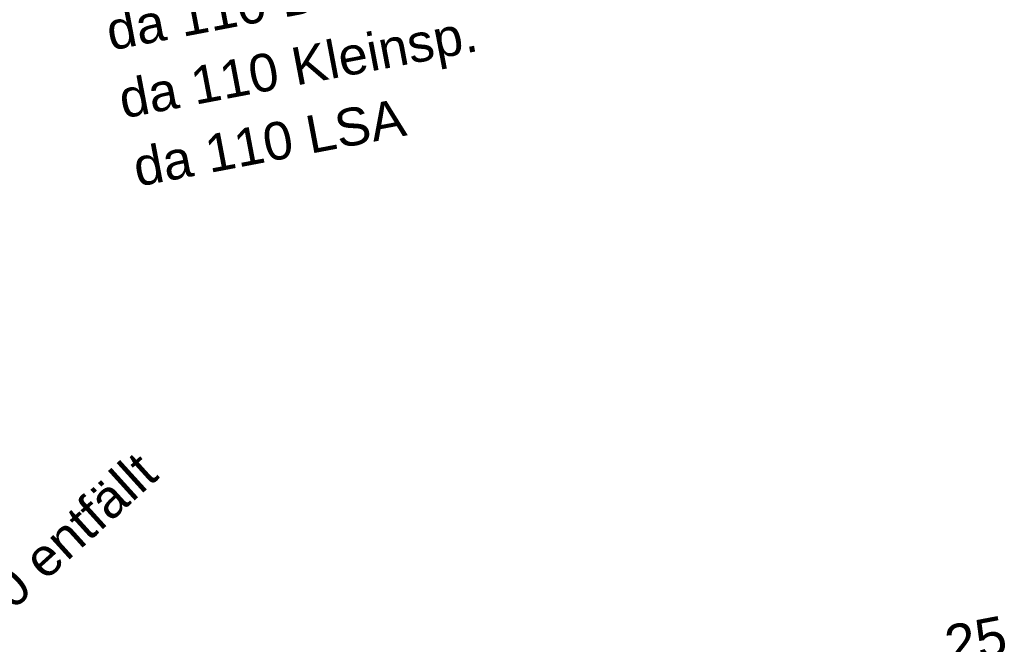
# Model space of a CAD drawing. Header units: metres. Extents: x -502 to 161, y -108 to 174.
# Tile 195 of 256: x -192.21 to -185.94, y -41.27 to -37.29. Entities that reach past the tile are written whole.
import ezdxf

# ---------------------------------------------------------------- set-up
doc = ezdxf.new("R2010")
doc.units = ezdxf.units.M
doc.header["$LTSCALE"] = 0.1
doc.layers.add('BRI31-005.05-5p02-Koordinierung Lageplan 4. BA ZOB West 2022-06-15', color=7, linetype='Continuous')
doc.layers.add('BRI31-005.06-5f07-Koordinierung Lageplan 4. BA ZOB Fernbusbahnh', color=7, linetype='Continuous')
doc.styles.add('Arial', font='arial.ttf')

msp = doc.modelspace()

# ---------------------------------------------------------------- texts
at = {"layer": 'BRI31-005.05-5p02-Koordinierung Lageplan 4. BA ZOB West 2022-06-15', "color": 7, "transparency": 33554687, "char_height": 0.24, "attachment_point": 1, "line_spacing_factor": 0.25, "style": 'Arial'}
for s, insert, rotation in [('da 110 Daten', (-191.6783, -37.2542), 10.7739), ('da 110 Kleinsp.', (-191.5979, -37.6863), 10.7739), ('da 110 LSA', (-191.5065, -38.1198), 10.7739), ('Bestand 2 x da 110 entfällt', (-194.4201, -42.6912), 42.17307)]:
    msp.add_mtext(s, dxfattribs=dict(at, insert=insert, rotation=rotation))
at = {"layer": 'BRI31-005.06-5f07-Koordinierung Lageplan 4. BA ZOB Fernbusbahnh', "color": 7, "transparency": 33554687, "char_height": 0.24, "attachment_point": 1, "line_spacing_factor": 0.25, "style": 'Arial'}
for s, insert, rotation in [('da 110 Daten', (-191.6783, -37.2542), 10.7739), ('da 110 Kleinsp.', (-191.5979, -37.6863), 10.7739), ('da 110 LSA', (-191.5065, -38.1198), 10.7739), ('Bestand 2 x da 110 entfällt', (-194.4201, -42.6912), 42.17307)]:
    msp.add_mtext(s, dxfattribs=dict(at, insert=insert, rotation=rotation))
at = {"layer": 'BRI31-005.06-5f07-Koordinierung Lageplan 4. BA ZOB Fernbusbahnh', "color": 251, "true_color": 0x5b5b5b, "transparency": 33554687, "insert": (-186.341, -41.1544), "char_height": 0.25, "attachment_point": 1, "rotation": 10.8, "line_spacing_factor": 0.25, "style": 'Arial'}
msp.add_mtext('25', dxfattribs=at)

doc.saveas('drawing.dxf')
